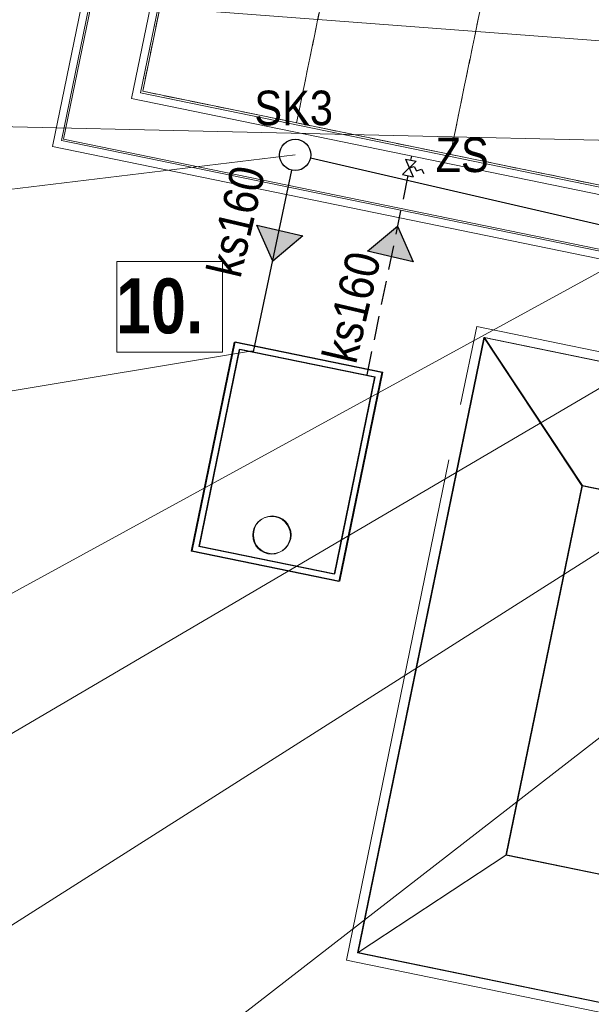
# Model space of a CAD drawing. Header units: millimetres. Extents: x 19047 to 276906, y -533553 to -451719.
# Tile 3 of 36: x 37470 to 46570, y -498384 to -482709. Entities that reach past the tile are written whole.
import ezdxf
from ezdxf.lldxf.tags import DXFTag

# ---------------------------------------------------------------- set-up
doc = ezdxf.new("R2010")
doc.units = ezdxf.units.MM
doc.header["$MEASUREMENT"] = 0
doc.linetypes.add('DASHED', pattern=[19.05, 12.7, -6.35])
doc.linetypes.add('Krawędzie ukryte drobniejsze', pattern=[425, 300, -125])
for name, color, linetype, lineweight in [('0_Nr_pióra__101', 7, 'Continuous', 5), ('PZT_Nr_pióra__1', 7, 'Continuous', 13), ('PZT_Nr_pióra__101', 7, 'Continuous', 5), ('PZT_Nr_pióra__41', 7, 'Continuous', 15), ('WOD-KAN zbiornik deszcz_Nr_pióra__41', 7, 'Continuous', 15), ('WOD-KAN zbiornik sanit_Nr_pióra__37', 7, 'Continuous', 15)]:
    doc.layers.add(name, color=color, linetype=linetype, lineweight=lineweight)
for name, color, linetype, lineweight, true_color in [('_e_elektryka_Nr_pióra__218', 7, 'Continuous', 15, 0xd90005), ('PZT_i_KD', 7, 'Continuous', 30, 0x136734), ('PZT_i_KS', 7, 'Continuous', 30, 0x4c3926), ('PZT_Nr_pióra__201', 7, 'Continuous', 5, 0x595959)]:
    doc.layers.add(name, color=color, linetype=linetype, lineweight=lineweight, true_color=true_color)
doc.layers.add('IS_Węzeł_sieci_kanalizacyjnej_-_opisy', color=7, linetype='Continuous')
doc.styles.add('GENERATED_STYLE_9', font='txt')
doc.linetypes.add('Przekreślana podwójnie kopia-000', pattern='A,0,[2,PAB PZT Rew_1 11_04_20251.Shx,S=9.920635,R=0,X=0,Y=0],-1250,0', length=1250)
tags = doc.linetypes.add('SOLID', pattern=[10, 10, 0]).pattern_tags.tags
tags[6:7] = [DXFTag(74, 4), DXFTag(75, 0), DXFTag(340, '0'), DXFTag(46, 0.0), DXFTag(50, 0.0), DXFTag(44, 0.0), DXFTag(45, 0.0)]
tags[4:5] = [DXFTag(74, 4), DXFTag(75, 0), DXFTag(340, '0'), DXFTag(46, 0.0), DXFTag(50, 0.0), DXFTag(44, 0.0), DXFTag(45, 0.0)]

# ---------------------------------------------------------------- blocks, each defined once
blk = doc.blocks.new('Etykieta_9', base_point=(18994, -706333))
at = {"layer": '0_Nr_pióra__101', "linetype": 'Continuous'}
for p, q in [((19834, -704889), (18154, -704889)), ((18154, -704889), (18154, -706331)), ((19834, -706331), (19834, -704889)), ((18154, -706331), (19834, -706331))]:
    blk.add_line(p, q, dxfattribs=at)
at = {"layer": '0_Nr_pióra__101', "insert": (20177, -705159), "char_height": 875, "attachment_point": 3, "style": 'GENERATED_STYLE_9'}
blk.add_mtext('\\A1;{\\pt0,101000;\\fArial Narrow|b1|i0|c238|p34;10. \\fArial Narrow|b1|i0|c238|p34;\\A1{\\H.66x;\\S^  ;}\\fArial Narrow|b1|i0|c238|p34;\\fArial Narrow|b1|i0|c238|p34;\\A1{\\H.66x;\\S^  ;}\\fArial Narrow|b1|i0|c238|p34;\\fArial Narrow|b1|i0|c238|p34;\\fArial Narrow|b1|i0|c238|p34;\\fArial Narrow|b1|i0|c238|p34;\\fArial Narrow|b1|i0|c238|p34;\\fArial Narrow|b1|i0|c238|p34;\\fArial Narrow|b1|i0|c238|p34;\\fArial Narrow|b1|i0|c238|p34;\\fArial Narrow|b1|i0|c238|p34;\\fArial Narrow|b1|i0|c238|p34;\\fArial Narrow|b1|i0|c238|p34;\\fArial Narrow|b1|i0|c238|p34;\\fArial Narrow|b1|i0|c238|p34;\\fArial Narrow|b1|i0|c238|p34;\\fArial Narrow|b1|i0|c238|p34;\\fArial Narrow|b1|i0|c238|p34;\\fArial Narrow|b1|i0|c238|p34;\\fArial Narrow|b1|i0|c238|p34;\\fArial Narrow|b1|i0|c238|p34;\\fArial Narrow|b1|i0|c238|p34;\\fArial Narrow|b1|i0|c238|p34;\\fArial Narrow|b1|i0|c238|p34;\\fArial Narrow|b1|i0|c238|p34;\\fArial Narrow|b1|i0|c238|p34;\\fArial Narrow|b1|i0|c238|p34;\\fArial Narrow|b1|i0|c238|p34;}', dxfattribs=at)

msp = doc.modelspace()

# ---------------------------------------------------------------- hatches: boundary and pattern name
at = {"lineweight": 30}
for points in [[(41498, -486552), (41976, -486150), (41246, -485980)], [(43483, -485994), (43005, -486396), (43735, -486566)]]:
    msp.add_hatch(color=32, dxfattribs=at).paths.add_polyline_path(points)

# ---------------------------------------------------------------- linework, layer by layer
at = {"color": 32, "lineweight": 30}
for p, q in [((52184, -487240), (42101, -484912)), ((43567, -485176), (43780, -484963)), ((43614, -484931), (43732, -485208)), ((43697, -484947), (43711, -484881)), ((41191, -487998), (41804, -485105)), ((43673, -485069), (43750, -485045)), ((43750, -485045), (43790, -485114)), ((43790, -485114), (43866, -485090)), ((43866, -485090), (43906, -485160))]:
    msp.add_line(p, q, dxfattribs=at)
at = {"color": 32, "linetype": 'Continuous', "lineweight": 30, "ltscale": 30}
for p, q in [((43614, -484931), (43780, -484963)), ((43567, -485176), (43732, -485208))]:
    msp.add_line(p, q, dxfattribs=at)
at = {"color": 32, "linetype": 'DASHED', "lineweight": 30, "ltscale": 30}
msp.add_line((43650, -485192), (42994, -488377), dxfattribs=at)
at = {"color": 32, "lineweight": 30}
for points in [[(41976, -486150), (41498, -486552), (41246, -485980), (41976, -486150)], [(43005, -486396), (43483, -485994), (43735, -486566), (43005, -486396)]]:
    msp.add_lwpolyline(points, dxfattribs=at)
msp.add_circle((41856, -484861), 250, dxfattribs=at)
at = {"layer": '_e_elektryka_Nr_pióra__218', "linetype": 'Continuous'}
msp.add_line((38380, -483141), (38380, -483141), dxfattribs=at)
at = {"layer": 'IS_Węzeł_sieci_kanalizacyjnej_-_opisy', "linetype": 'SOLID', "lineweight": 20, "ltscale": 10}
for p, q in [((26742, -481529), (48242, -483162)), ((30750, -495445), (54184, -482635)), ((26422, -484162), (47944, -484654)), ((33145, -485915), (41854, -484859)), ((32297, -500328), (52937, -487217)), ((31362, -489606), (41177, -487983)), ((30427, -498136), (47242, -488259)), ((38041, -500852), (53654, -488751))]:
    msp.add_line(p, q, dxfattribs=at)
at = {"layer": 'PZT_Nr_pióra__1', "linetype": 'Continuous', "flags": 128}
msp.add_lwpolyline([(76183, -497952), (75828, -499663), (60265, -496433), (60560, -495013), (54022, -493656), (54846, -489649), (48167, -488274), (48455, -486876), (37993, -484727), (39478, -477498)], dxfattribs=at)
at = {"layer": 'PZT_Nr_pióra__101', "linetype": 'Continuous', "flags": 128}
for points in [[(76092, -497811), (75735, -499521), (60409, -496340), (60704, -494921), (54163, -493563), (54988, -489555), (48309, -488181), (48596, -486783), (38134, -484633), (39571, -477639)], [(76068, -497775), (75712, -499486), (60445, -496317), (60739, -494897), (54199, -493540), (55024, -489532), (48344, -488160), (48632, -486759), (38170, -484610), (39594, -477675)]]:
    msp.add_lwpolyline(points, dxfattribs=at)
for points in [[(40435, -478950), (40288, -478920), (39252, -483965), (52867, -486762), (53752, -482547), (53752, -482547, -0.414333), (54559, -482005), (58316, -482778), (58286, -482925), (60245, -483328), (60275, -483181), (70526, -485291, -0.348517), (70981, -486052), (69132, -495054), (69279, -495084)], [(40400, -478973), (39393, -483871), (52777, -486620), (53617, -482519, -0.414235), (54584, -481887)], [(40435, -478950), (39429, -483848), (52751, -486584), (53587, -482512, -0.414214), (54590, -481858), (54601, -481860)]]:
    msp.add_lwpolyline(points, format="xyb", dxfattribs=at)
at = {"layer": 'PZT_Nr_pióra__201', "linetype": 'Krawędzie ukryte drobniejsze', "flags": 128}
for points in [[(40435, -478950), (42884, -479453), (41878, -484351), (39429, -483848)], [(42884, -479453), (45333, -479956), (44327, -484854), (41878, -484351)], [(45333, -479956), (47782, -480459), (46776, -485357), (44327, -484854)]]:
    msp.add_lwpolyline(points, close=True, dxfattribs=at)
at = {"layer": 'PZT_Nr_pióra__41', "linetype": 'Przekreślana podwójnie kopia-000', "flags": 128}
msp.add_lwpolyline([(44301, -489714), (42673, -497682), (52272, -499654), (54345, -489565), (44746, -487593), (44486, -488833)], dxfattribs=at)
at = {"layer": 'WOD-KAN zbiornik deszcz_Nr_pióra__41', "linetype": 'Continuous'}
for p, q in [((46419, -490132), (44862, -487770)), ((46428, -490127), (44872, -487766)), ((42850, -497566), (45211, -496009)), ((42860, -497561), (45221, -496005))]:
    msp.add_line(p, q, dxfattribs=at)
at = {"layer": 'WOD-KAN zbiornik deszcz_Nr_pióra__41', "linetype": 'Continuous', "flags": 128}
for points in [[(54168, -489682), (44862, -487770), (42850, -497566), (52156, -499477)], [(54177, -489677), (44872, -487766), (42860, -497561), (52165, -499473)], [(51806, -491239), (46419, -490132), (45211, -496009), (50599, -497116)], [(51816, -491234), (46428, -490127), (45221, -496005), (50609, -497111)]]:
    msp.add_lwpolyline(points, close=True, dxfattribs=at)
at = {"layer": 'WOD-KAN zbiornik sanit_Nr_pióra__37', "linetype": 'Continuous', "flags": 128}
for points in [[(42553, -491655), (43237, -488325), (40886, -487842), (40202, -491172)], [(42565, -491649), (43249, -488319), (40898, -487836), (40214, -491166)], [(42475, -491537), (43119, -488402), (40964, -487960), (40320, -491094)], [(42487, -491531), (43131, -488397), (40976, -487954), (40332, -491089)]]:
    msp.add_lwpolyline(points, close=True, dxfattribs=at)
at = {"layer": 'WOD-KAN zbiornik sanit_Nr_pióra__37', "linetype": 'Continuous'}
for centre in [(41480, -490916), (41491, -490910)]:
    msp.add_circle(centre, 300, dxfattribs=at)

# ---------------------------------------------------------------- block references
at = {"linetype": 'Continuous'}
msp.add_blockref('Etykieta_9', (39859, -488002), dxfattribs=at)

# ---------------------------------------------------------------- texts
at = {"layer": 'PZT_i_KD', "color": 7, "linetype": 'Continuous', "char_height": 550, "attachment_point": 8, "style": 'GENERATED_STYLE_9'}
for s, insert in [('\\A1;{\\W0.9;SK3}', (41832, -484396)), ('\\A1;{\\W0.9;ZS}', (44514, -485143))]:
    msp.add_mtext(s, dxfattribs=dict(at, insert=insert))
at = {"layer": 'PZT_i_KS', "color": 7, "linetype": 'Continuous', "style": 'GENERATED_STYLE_9', "width": 0.9}
for p in [(40982, -486842), (42822, -488208)]:
    msp.add_text('ks160', height=550, rotation=76.823, dxfattribs=at).set_placement(p)

doc.saveas('drawing.dxf')
